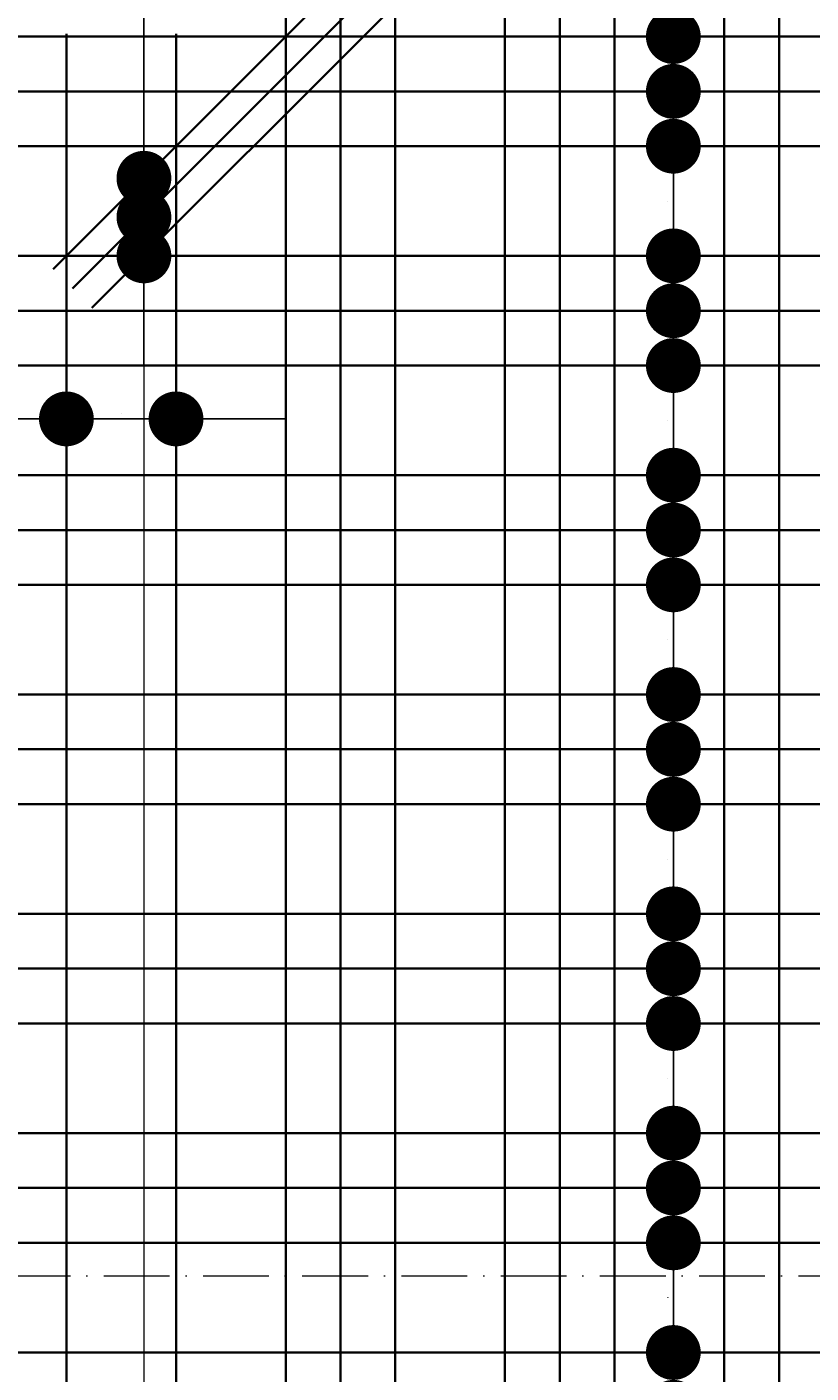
# Model space of a CAD drawing. Header units: millimetres. Extents: x 300938 to 312016, y 11971 to 20881.
# Tile 107 of 239: x 306784 to 306927, y 16326 to 16572. Entities that reach past the tile are written whole.
import ezdxf

# ---------------------------------------------------------------- set-up
doc = ezdxf.new("R2010")
doc.units = ezdxf.units.MM
doc.linetypes.add('ACAD_ISO10W100', pattern=[18, 12, -3, 0, -3])
for name, color, linetype, lineweight in [('konstrukcja wymiary', 1, 'Continuous', 13), ('osie', 5, 'ACAD_ISO10W100', 13), ('zbrojenie płyty', 141, 'Continuous', 35)]:
    doc.layers.add(name, color=color, linetype=linetype, lineweight=lineweight)
doc.styles.get("Standard").update_dxf_attribs({"font": 'romand.shx', "oblique": 10})
doc.dimstyles.new('kropki', dxfattribs={"dimtxt": 0.001, "dimasz": 10, "dimexe": 1.25, "dimexo": 0.625, "dimgap": 1, "dimtad": 1, "dimtxsty": 'Standard', "dimblk": 'DOT', "dimcen": 2.5, "dimadec": 0, "dimazin": 0, "dimtfac": 1, "dimtmove": 0, "dimatfit": 3, "dimfxl": 1, "dimfxlon": 1, "dimarcsym": 0})

# ---------------------------------------------------------------- blocks, each defined once
blk = doc.blocks.new('_Dot')
at = {"color": 0, "linetype": 'ByBlock', "lineweight": -2}
blk.add_line((-0.5, 0), (-1, 0), dxfattribs=at)
at = {"color": 0, "linetype": 'ByBlock', "const_width": 0.5}
blk.add_lwpolyline([(-0.25, 0, 1), (0.25, 0, 1)], format="xyb", close=True, dxfattribs=at)
blk = doc.blocks.new('*D1409')
at = {"layer": 'Defpoints', "color": 0, "transparency": 16777216}
for p in [(306890.94, 16320.22), (306901.66, 16320.22), (306890.94, 16310.22)]:
    blk.add_point(p, dxfattribs=at)
at = {"layer": 'konstrukcja wymiary', "color": 0, "lineweight": -2, "transparency": 16777216}
for p, q in [((306901.66, 16330.22), (306901.66, 16340.22)), ((306900.66, 16320.22), (306902.91, 16320.22)), ((306901.66, 16310.22), (306901.66, 16320.22)), ((306900.66, 16310.22), (306902.91, 16310.22)), ((306901.66, 16300.22), (306901.66, 16290.22))]:
    blk.add_line(p, q, dxfattribs=at)
at = {"layer": 'konstrukcja wymiary', "color": 0, "lineweight": -2, "transparency": 16777216, "xscale": 10, "yscale": 10, "zscale": 10}
for p, rotation in [((306901.66, 16320.22), 270), ((306901.66, 16310.22), 90)]:
    blk.add_blockref('_Dot', p, dxfattribs=dict(at, rotation=rotation))
at = {"layer": 'konstrukcja wymiary', "color": 0, "transparency": 16777216, "insert": (306900.66, 16315.22), "char_height": 0.001, "attachment_point": 5, "rotation": 90}
blk.add_mtext('10', dxfattribs=at)
blk = doc.blocks.new('*D1410')
at = {"layer": 'Defpoints', "color": 0, "transparency": 16777216}
for p in [(306890.94, 16330.22), (306901.66, 16330.22), (306890.94, 16320.22)]:
    blk.add_point(p, dxfattribs=at)
at = {"layer": 'konstrukcja wymiary', "color": 0, "lineweight": -2, "transparency": 16777216}
for p, q in [((306901.66, 16340.22), (306901.66, 16350.22)), ((306900.66, 16330.22), (306902.91, 16330.22)), ((306901.66, 16320.22), (306901.66, 16330.22)), ((306900.66, 16320.22), (306902.91, 16320.22)), ((306901.66, 16310.22), (306901.66, 16300.22))]:
    blk.add_line(p, q, dxfattribs=at)
at = {"layer": 'konstrukcja wymiary', "color": 0, "lineweight": -2, "transparency": 16777216, "xscale": 10, "yscale": 10, "zscale": 10}
for p, rotation in [((306901.66, 16330.22), 270), ((306901.66, 16320.22), 90)]:
    blk.add_blockref('_Dot', p, dxfattribs=dict(at, rotation=rotation))
at = {"layer": 'konstrukcja wymiary', "color": 0, "transparency": 16777216, "insert": (306900.66, 16325.22), "char_height": 0.001, "attachment_point": 5, "rotation": 90}
blk.add_mtext('10', dxfattribs=at)
blk = doc.blocks.new('*D1411')
at = {"layer": 'Defpoints', "color": 0, "transparency": 16777216}
for p in [(306890.94, 16350.22), (306901.66, 16350.22), (306890.94, 16330.22)]:
    blk.add_point(p, dxfattribs=at)
at = {"layer": 'konstrukcja wymiary', "color": 0, "lineweight": -2, "transparency": 16777216}
for p, q in [((306901.66, 16360.22), (306901.66, 16370.22)), ((306900.66, 16350.22), (306902.91, 16350.22)), ((306901.66, 16330.22), (306901.66, 16350.22)), ((306900.66, 16330.22), (306902.91, 16330.22)), ((306901.66, 16320.22), (306901.66, 16310.22))]:
    blk.add_line(p, q, dxfattribs=at)
at = {"layer": 'konstrukcja wymiary', "color": 0, "lineweight": -2, "transparency": 16777216, "xscale": 10, "yscale": 10, "zscale": 10}
for p, rotation in [((306901.66, 16350.22), 270), ((306901.66, 16330.22), 90)]:
    blk.add_blockref('_Dot', p, dxfattribs=dict(at, rotation=rotation))
at = {"layer": 'konstrukcja wymiary', "color": 0, "transparency": 16777216, "insert": (306900.66, 16340.22), "char_height": 0.001, "attachment_point": 5, "rotation": 90}
blk.add_mtext('20', dxfattribs=at)
blk = doc.blocks.new('*D1412')
at = {"layer": 'Defpoints', "color": 0, "transparency": 16777216}
for p in [(306890.94, 16360.22), (306901.66, 16360.22), (306890.94, 16350.22)]:
    blk.add_point(p, dxfattribs=at)
at = {"layer": 'konstrukcja wymiary', "color": 0, "lineweight": -2, "transparency": 16777216}
for p, q in [((306901.66, 16370.22), (306901.66, 16380.22)), ((306900.66, 16360.22), (306902.91, 16360.22)), ((306901.66, 16350.22), (306901.66, 16360.22)), ((306900.66, 16350.22), (306902.91, 16350.22)), ((306901.66, 16340.22), (306901.66, 16330.22))]:
    blk.add_line(p, q, dxfattribs=at)
at = {"layer": 'konstrukcja wymiary', "color": 0, "lineweight": -2, "transparency": 16777216, "xscale": 10, "yscale": 10, "zscale": 10}
for p, rotation in [((306901.66, 16360.22), 270), ((306901.66, 16350.22), 90)]:
    blk.add_blockref('_Dot', p, dxfattribs=dict(at, rotation=rotation))
at = {"layer": 'konstrukcja wymiary', "color": 0, "transparency": 16777216, "insert": (306900.66, 16355.22), "char_height": 0.001, "attachment_point": 5, "rotation": 90}
blk.add_mtext('10', dxfattribs=at)
blk = doc.blocks.new('*D1413')
at = {"layer": 'Defpoints', "color": 0, "transparency": 16777216}
for p in [(306890.94, 16370.22), (306901.66, 16370.22), (306890.94, 16360.22)]:
    blk.add_point(p, dxfattribs=at)
at = {"layer": 'konstrukcja wymiary', "color": 0, "lineweight": -2, "transparency": 16777216}
for p, q in [((306901.66, 16380.22), (306901.66, 16390.22)), ((306900.66, 16370.22), (306902.91, 16370.22)), ((306901.66, 16360.22), (306901.66, 16370.22)), ((306900.66, 16360.22), (306902.91, 16360.22)), ((306901.66, 16350.22), (306901.66, 16340.22))]:
    blk.add_line(p, q, dxfattribs=at)
at = {"layer": 'konstrukcja wymiary', "color": 0, "lineweight": -2, "transparency": 16777216, "xscale": 10, "yscale": 10, "zscale": 10}
for p, rotation in [((306901.66, 16370.22), 270), ((306901.66, 16360.22), 90)]:
    blk.add_blockref('_Dot', p, dxfattribs=dict(at, rotation=rotation))
at = {"layer": 'konstrukcja wymiary', "color": 0, "transparency": 16777216, "insert": (306900.66, 16365.22), "char_height": 0.001, "attachment_point": 5, "rotation": 90}
blk.add_mtext('10', dxfattribs=at)
blk = doc.blocks.new('*D1414')
at = {"layer": 'Defpoints', "color": 0, "transparency": 16777216}
for p in [(306890.94, 16390.22), (306901.66, 16390.22), (306890.94, 16370.22)]:
    blk.add_point(p, dxfattribs=at)
at = {"layer": 'konstrukcja wymiary', "color": 0, "lineweight": -2, "transparency": 16777216}
for p, q in [((306901.66, 16400.22), (306901.66, 16410.22)), ((306900.66, 16390.22), (306902.91, 16390.22)), ((306901.66, 16370.22), (306901.66, 16390.22)), ((306900.66, 16370.22), (306902.91, 16370.22)), ((306901.66, 16360.22), (306901.66, 16350.22))]:
    blk.add_line(p, q, dxfattribs=at)
at = {"layer": 'konstrukcja wymiary', "color": 0, "lineweight": -2, "transparency": 16777216, "xscale": 10, "yscale": 10, "zscale": 10}
for p, rotation in [((306901.66, 16390.22), 270), ((306901.66, 16370.22), 90)]:
    blk.add_blockref('_Dot', p, dxfattribs=dict(at, rotation=rotation))
at = {"layer": 'konstrukcja wymiary', "color": 0, "transparency": 16777216, "insert": (306900.66, 16380.22), "char_height": 0.001, "attachment_point": 5, "rotation": 90}
blk.add_mtext('20', dxfattribs=at)
blk = doc.blocks.new('*D1415')
at = {"layer": 'Defpoints', "color": 0, "transparency": 16777216}
for p in [(306890.94, 16400.22), (306901.66, 16400.22), (306890.94, 16390.22)]:
    blk.add_point(p, dxfattribs=at)
at = {"layer": 'konstrukcja wymiary', "color": 0, "lineweight": -2, "transparency": 16777216}
for p, q in [((306901.66, 16410.22), (306901.66, 16420.22)), ((306900.66, 16400.22), (306902.91, 16400.22)), ((306901.66, 16390.22), (306901.66, 16400.22)), ((306900.66, 16390.22), (306902.91, 16390.22)), ((306901.66, 16380.22), (306901.66, 16370.22))]:
    blk.add_line(p, q, dxfattribs=at)
at = {"layer": 'konstrukcja wymiary', "color": 0, "lineweight": -2, "transparency": 16777216, "xscale": 10, "yscale": 10, "zscale": 10}
for p, rotation in [((306901.66, 16400.22), 270), ((306901.66, 16390.22), 90)]:
    blk.add_blockref('_Dot', p, dxfattribs=dict(at, rotation=rotation))
at = {"layer": 'konstrukcja wymiary', "color": 0, "transparency": 16777216, "insert": (306900.66, 16395.22), "char_height": 0.001, "attachment_point": 5, "rotation": 90}
blk.add_mtext('10', dxfattribs=at)
blk = doc.blocks.new('*D1416')
at = {"layer": 'Defpoints', "color": 0, "transparency": 16777216}
for p in [(306890.94, 16410.22), (306901.66, 16410.22), (306890.94, 16400.22)]:
    blk.add_point(p, dxfattribs=at)
at = {"layer": 'konstrukcja wymiary', "color": 0, "lineweight": -2, "transparency": 16777216}
for p, q in [((306901.66, 16420.22), (306901.66, 16430.22)), ((306900.66, 16410.22), (306902.91, 16410.22)), ((306901.66, 16400.22), (306901.66, 16410.22)), ((306900.66, 16400.22), (306902.91, 16400.22)), ((306901.66, 16390.22), (306901.66, 16380.22))]:
    blk.add_line(p, q, dxfattribs=at)
at = {"layer": 'konstrukcja wymiary', "color": 0, "lineweight": -2, "transparency": 16777216, "xscale": 10, "yscale": 10, "zscale": 10}
for p, rotation in [((306901.66, 16410.22), 270), ((306901.66, 16400.22), 90)]:
    blk.add_blockref('_Dot', p, dxfattribs=dict(at, rotation=rotation))
at = {"layer": 'konstrukcja wymiary', "color": 0, "transparency": 16777216, "insert": (306900.66, 16405.22), "char_height": 0.001, "attachment_point": 5, "rotation": 90}
blk.add_mtext('10', dxfattribs=at)
blk = doc.blocks.new('*D1417')
at = {"layer": 'Defpoints', "color": 0, "transparency": 16777216}
for p in [(306890.94, 16430.22), (306901.66, 16430.22), (306890.94, 16410.22)]:
    blk.add_point(p, dxfattribs=at)
at = {"layer": 'konstrukcja wymiary', "color": 0, "lineweight": -2, "transparency": 16777216}
for p, q in [((306901.66, 16440.22), (306901.66, 16450.22)), ((306900.66, 16430.22), (306902.91, 16430.22)), ((306901.66, 16410.22), (306901.66, 16430.22)), ((306900.66, 16410.22), (306902.91, 16410.22)), ((306901.66, 16400.22), (306901.66, 16390.22))]:
    blk.add_line(p, q, dxfattribs=at)
at = {"layer": 'konstrukcja wymiary', "color": 0, "lineweight": -2, "transparency": 16777216, "xscale": 10, "yscale": 10, "zscale": 10}
for p, rotation in [((306901.66, 16430.22), 270), ((306901.66, 16410.22), 90)]:
    blk.add_blockref('_Dot', p, dxfattribs=dict(at, rotation=rotation))
at = {"layer": 'konstrukcja wymiary', "color": 0, "transparency": 16777216, "insert": (306900.66, 16420.22), "char_height": 0.001, "attachment_point": 5, "rotation": 90}
blk.add_mtext('20', dxfattribs=at)
blk = doc.blocks.new('*D1418')
at = {"layer": 'Defpoints', "color": 0, "transparency": 16777216}
for p in [(306890.94, 16440.22), (306901.66, 16440.22), (306890.94, 16430.22)]:
    blk.add_point(p, dxfattribs=at)
at = {"layer": 'konstrukcja wymiary', "color": 0, "lineweight": -2, "transparency": 16777216}
for p, q in [((306901.66, 16450.22), (306901.66, 16460.22)), ((306900.66, 16440.22), (306902.91, 16440.22)), ((306901.66, 16430.22), (306901.66, 16440.22)), ((306900.66, 16430.22), (306902.91, 16430.22)), ((306901.66, 16420.22), (306901.66, 16410.22))]:
    blk.add_line(p, q, dxfattribs=at)
at = {"layer": 'konstrukcja wymiary', "color": 0, "lineweight": -2, "transparency": 16777216, "xscale": 10, "yscale": 10, "zscale": 10}
for p, rotation in [((306901.66, 16440.22), 270), ((306901.66, 16430.22), 90)]:
    blk.add_blockref('_Dot', p, dxfattribs=dict(at, rotation=rotation))
at = {"layer": 'konstrukcja wymiary', "color": 0, "transparency": 16777216, "insert": (306900.66, 16435.22), "char_height": 0.001, "attachment_point": 5, "rotation": 90}
blk.add_mtext('10', dxfattribs=at)
blk = doc.blocks.new('*D1419')
at = {"layer": 'Defpoints', "color": 0, "transparency": 16777216}
for p in [(306890.94, 16450.22), (306901.66, 16450.22), (306890.94, 16440.22)]:
    blk.add_point(p, dxfattribs=at)
at = {"layer": 'konstrukcja wymiary', "color": 0, "lineweight": -2, "transparency": 16777216}
for p, q in [((306901.66, 16460.22), (306901.66, 16470.22)), ((306900.66, 16450.22), (306902.91, 16450.22)), ((306901.66, 16440.22), (306901.66, 16450.22)), ((306900.66, 16440.22), (306902.91, 16440.22)), ((306901.66, 16430.22), (306901.66, 16420.22))]:
    blk.add_line(p, q, dxfattribs=at)
at = {"layer": 'konstrukcja wymiary', "color": 0, "lineweight": -2, "transparency": 16777216, "xscale": 10, "yscale": 10, "zscale": 10}
for p, rotation in [((306901.66, 16450.22), 270), ((306901.66, 16440.22), 90)]:
    blk.add_blockref('_Dot', p, dxfattribs=dict(at, rotation=rotation))
at = {"layer": 'konstrukcja wymiary', "color": 0, "transparency": 16777216, "insert": (306900.66, 16445.22), "char_height": 0.001, "attachment_point": 5, "rotation": 90}
blk.add_mtext('10', dxfattribs=at)
blk = doc.blocks.new('*D1420')
at = {"layer": 'Defpoints', "color": 0, "transparency": 16777216}
for p in [(306890.94, 16470.22), (306901.66, 16470.22), (306890.94, 16450.22)]:
    blk.add_point(p, dxfattribs=at)
at = {"layer": 'konstrukcja wymiary', "color": 0, "lineweight": -2, "transparency": 16777216}
for p, q in [((306901.66, 16480.22), (306901.66, 16490.22)), ((306900.66, 16470.22), (306902.91, 16470.22)), ((306901.66, 16450.22), (306901.66, 16470.22)), ((306900.66, 16450.22), (306902.91, 16450.22)), ((306901.66, 16440.22), (306901.66, 16430.22))]:
    blk.add_line(p, q, dxfattribs=at)
at = {"layer": 'konstrukcja wymiary', "color": 0, "lineweight": -2, "transparency": 16777216, "xscale": 10, "yscale": 10, "zscale": 10}
for p, rotation in [((306901.66, 16470.22), 270), ((306901.66, 16450.22), 90)]:
    blk.add_blockref('_Dot', p, dxfattribs=dict(at, rotation=rotation))
at = {"layer": 'konstrukcja wymiary', "color": 0, "transparency": 16777216, "insert": (306900.66, 16460.22), "char_height": 0.001, "attachment_point": 5, "rotation": 90}
blk.add_mtext('20', dxfattribs=at)
blk = doc.blocks.new('*D1421')
at = {"layer": 'Defpoints', "color": 0, "transparency": 16777216}
for p in [(306890.94, 16480.22), (306901.66, 16480.22), (306890.94, 16470.22)]:
    blk.add_point(p, dxfattribs=at)
at = {"layer": 'konstrukcja wymiary', "color": 0, "lineweight": -2, "transparency": 16777216}
for p, q in [((306901.66, 16490.22), (306901.66, 16500.22)), ((306900.66, 16480.22), (306902.91, 16480.22)), ((306901.66, 16470.22), (306901.66, 16480.22)), ((306900.66, 16470.22), (306902.91, 16470.22)), ((306901.66, 16460.22), (306901.66, 16450.22))]:
    blk.add_line(p, q, dxfattribs=at)
at = {"layer": 'konstrukcja wymiary', "color": 0, "lineweight": -2, "transparency": 16777216, "xscale": 10, "yscale": 10, "zscale": 10}
for p, rotation in [((306901.66, 16480.22), 270), ((306901.66, 16470.22), 90)]:
    blk.add_blockref('_Dot', p, dxfattribs=dict(at, rotation=rotation))
at = {"layer": 'konstrukcja wymiary', "color": 0, "transparency": 16777216, "insert": (306900.66, 16475.22), "char_height": 0.001, "attachment_point": 5, "rotation": 90}
blk.add_mtext('10', dxfattribs=at)
blk = doc.blocks.new('*D1422')
at = {"layer": 'Defpoints', "color": 0, "transparency": 16777216}
for p in [(306890.94, 16490.22), (306901.66, 16490.22), (306890.94, 16480.22)]:
    blk.add_point(p, dxfattribs=at)
at = {"layer": 'konstrukcja wymiary', "color": 0, "lineweight": -2, "transparency": 16777216}
for p, q in [((306901.66, 16500.22), (306901.66, 16510.22)), ((306900.66, 16490.22), (306902.91, 16490.22)), ((306901.66, 16480.22), (306901.66, 16490.22)), ((306900.66, 16480.22), (306902.91, 16480.22)), ((306901.66, 16470.22), (306901.66, 16460.22))]:
    blk.add_line(p, q, dxfattribs=at)
at = {"layer": 'konstrukcja wymiary', "color": 0, "lineweight": -2, "transparency": 16777216, "xscale": 10, "yscale": 10, "zscale": 10}
for p, rotation in [((306901.66, 16490.22), 270), ((306901.66, 16480.22), 90)]:
    blk.add_blockref('_Dot', p, dxfattribs=dict(at, rotation=rotation))
at = {"layer": 'konstrukcja wymiary', "color": 0, "transparency": 16777216, "insert": (306900.66, 16485.22), "char_height": 0.001, "attachment_point": 5, "rotation": 90}
blk.add_mtext('10', dxfattribs=at)
blk = doc.blocks.new('*D1423')
at = {"layer": 'Defpoints', "color": 0, "transparency": 16777216}
for p in [(306890.94, 16510.22), (306901.66, 16510.22), (306890.94, 16490.22)]:
    blk.add_point(p, dxfattribs=at)
at = {"layer": 'konstrukcja wymiary', "color": 0, "lineweight": -2, "transparency": 16777216}
for p, q in [((306901.66, 16520.22), (306901.66, 16530.22)), ((306900.66, 16510.22), (306902.91, 16510.22)), ((306901.66, 16490.22), (306901.66, 16510.22)), ((306900.66, 16490.22), (306902.91, 16490.22)), ((306901.66, 16480.22), (306901.66, 16470.22))]:
    blk.add_line(p, q, dxfattribs=at)
at = {"layer": 'konstrukcja wymiary', "color": 0, "lineweight": -2, "transparency": 16777216, "xscale": 10, "yscale": 10, "zscale": 10}
for p, rotation in [((306901.66, 16510.22), 270), ((306901.66, 16490.22), 90)]:
    blk.add_blockref('_Dot', p, dxfattribs=dict(at, rotation=rotation))
at = {"layer": 'konstrukcja wymiary', "color": 0, "transparency": 16777216, "insert": (306900.66, 16500.22), "char_height": 0.001, "attachment_point": 5, "rotation": 90}
blk.add_mtext('20', dxfattribs=at)
blk = doc.blocks.new('*D1424')
at = {"layer": 'Defpoints', "color": 0, "transparency": 16777216}
for p in [(306890.94, 16520.22), (306901.66, 16520.22), (306890.94, 16510.22)]:
    blk.add_point(p, dxfattribs=at)
at = {"layer": 'konstrukcja wymiary', "color": 0, "lineweight": -2, "transparency": 16777216}
for p, q in [((306901.66, 16530.22), (306901.66, 16540.22)), ((306900.66, 16520.22), (306902.91, 16520.22)), ((306901.66, 16510.22), (306901.66, 16520.22)), ((306900.66, 16510.22), (306902.91, 16510.22)), ((306901.66, 16500.22), (306901.66, 16490.22))]:
    blk.add_line(p, q, dxfattribs=at)
at = {"layer": 'konstrukcja wymiary', "color": 0, "lineweight": -2, "transparency": 16777216, "xscale": 10, "yscale": 10, "zscale": 10}
for p, rotation in [((306901.66, 16520.22), 270), ((306901.66, 16510.22), 90)]:
    blk.add_blockref('_Dot', p, dxfattribs=dict(at, rotation=rotation))
at = {"layer": 'konstrukcja wymiary', "color": 0, "transparency": 16777216, "insert": (306900.66, 16515.22), "char_height": 0.001, "attachment_point": 5, "rotation": 90}
blk.add_mtext('10', dxfattribs=at)
blk = doc.blocks.new('*D1425')
at = {"layer": 'Defpoints', "color": 0, "transparency": 16777216}
for p in [(306890.94, 16530.22), (306901.66, 16530.22), (306890.94, 16520.22)]:
    blk.add_point(p, dxfattribs=at)
at = {"layer": 'konstrukcja wymiary', "color": 0, "lineweight": -2, "transparency": 16777216}
for p, q in [((306901.66, 16540.22), (306901.66, 16550.22)), ((306900.66, 16530.22), (306902.91, 16530.22)), ((306901.66, 16520.22), (306901.66, 16530.22)), ((306900.66, 16520.22), (306902.91, 16520.22)), ((306901.66, 16510.22), (306901.66, 16500.22))]:
    blk.add_line(p, q, dxfattribs=at)
at = {"layer": 'konstrukcja wymiary', "color": 0, "lineweight": -2, "transparency": 16777216, "xscale": 10, "yscale": 10, "zscale": 10}
for p, rotation in [((306901.66, 16530.22), 270), ((306901.66, 16520.22), 90)]:
    blk.add_blockref('_Dot', p, dxfattribs=dict(at, rotation=rotation))
at = {"layer": 'konstrukcja wymiary', "color": 0, "transparency": 16777216, "insert": (306900.66, 16525.22), "char_height": 0.001, "attachment_point": 5, "rotation": 90}
blk.add_mtext('10', dxfattribs=at)
blk = doc.blocks.new('*D1426')
at = {"layer": 'Defpoints', "color": 0, "transparency": 16777216}
for p in [(306890.94, 16550.22), (306901.66, 16550.22), (306890.94, 16530.22)]:
    blk.add_point(p, dxfattribs=at)
at = {"layer": 'konstrukcja wymiary', "color": 0, "lineweight": -2, "transparency": 16777216}
for p, q in [((306901.66, 16560.22), (306901.66, 16570.22)), ((306900.66, 16550.22), (306902.91, 16550.22)), ((306901.66, 16530.22), (306901.66, 16550.22)), ((306900.66, 16530.22), (306902.91, 16530.22)), ((306901.66, 16520.22), (306901.66, 16510.22))]:
    blk.add_line(p, q, dxfattribs=at)
at = {"layer": 'konstrukcja wymiary', "color": 0, "lineweight": -2, "transparency": 16777216, "xscale": 10, "yscale": 10, "zscale": 10}
for p, rotation in [((306901.66, 16550.22), 270), ((306901.66, 16530.22), 90)]:
    blk.add_blockref('_Dot', p, dxfattribs=dict(at, rotation=rotation))
at = {"layer": 'konstrukcja wymiary', "color": 0, "transparency": 16777216, "insert": (306900.66, 16540.22), "char_height": 0.001, "attachment_point": 5, "rotation": 90}
blk.add_mtext('20', dxfattribs=at)
blk = doc.blocks.new('*D1427')
at = {"layer": 'Defpoints', "color": 0, "transparency": 16777216}
for p in [(306890.94, 16560.22), (306901.66, 16560.22), (306890.94, 16550.22)]:
    blk.add_point(p, dxfattribs=at)
at = {"layer": 'konstrukcja wymiary', "color": 0, "lineweight": -2, "transparency": 16777216}
for p, q in [((306901.66, 16570.22), (306901.66, 16580.22)), ((306900.66, 16560.22), (306902.91, 16560.22)), ((306901.66, 16550.22), (306901.66, 16560.22)), ((306900.66, 16550.22), (306902.91, 16550.22)), ((306901.66, 16540.22), (306901.66, 16530.22))]:
    blk.add_line(p, q, dxfattribs=at)
at = {"layer": 'konstrukcja wymiary', "color": 0, "lineweight": -2, "transparency": 16777216, "xscale": 10, "yscale": 10, "zscale": 10}
for p, rotation in [((306901.66, 16560.22), 270), ((306901.66, 16550.22), 90)]:
    blk.add_blockref('_Dot', p, dxfattribs=dict(at, rotation=rotation))
at = {"layer": 'konstrukcja wymiary', "color": 0, "transparency": 16777216, "insert": (306900.66, 16555.22), "char_height": 0.001, "attachment_point": 5, "rotation": 90}
blk.add_mtext('10', dxfattribs=at)
blk = doc.blocks.new('*D1428')
at = {"layer": 'Defpoints', "color": 0, "transparency": 16777216}
for p in [(306890.94, 16570.22), (306901.66, 16570.22), (306890.94, 16560.22)]:
    blk.add_point(p, dxfattribs=at)
at = {"layer": 'konstrukcja wymiary', "color": 0, "lineweight": -2, "transparency": 16777216}
for p, q in [((306901.66, 16580.22), (306901.66, 16590.22)), ((306900.66, 16570.22), (306902.91, 16570.22)), ((306901.66, 16560.22), (306901.66, 16570.22)), ((306900.66, 16560.22), (306902.91, 16560.22)), ((306901.66, 16550.22), (306901.66, 16540.22))]:
    blk.add_line(p, q, dxfattribs=at)
at = {"layer": 'konstrukcja wymiary', "color": 0, "lineweight": -2, "transparency": 16777216, "xscale": 10, "yscale": 10, "zscale": 10}
for p, rotation in [((306901.66, 16570.22), 270), ((306901.66, 16560.22), 90)]:
    blk.add_blockref('_Dot', p, dxfattribs=dict(at, rotation=rotation))
at = {"layer": 'konstrukcja wymiary', "color": 0, "transparency": 16777216, "insert": (306900.66, 16565.22), "char_height": 0.001, "attachment_point": 5, "rotation": 90}
blk.add_mtext('10', dxfattribs=at)
blk = doc.blocks.new('*D1429')
at = {"layer": 'Defpoints', "color": 0, "transparency": 16777216}
for p in [(306890.94, 16585.77), (306901.66, 16585.77), (306890.94, 16570.22)]:
    blk.add_point(p, dxfattribs=at)
at = {"layer": 'konstrukcja wymiary', "color": 0, "lineweight": -2, "transparency": 16777216}
for p, q in [((306901.66, 16595.77), (306901.66, 16605.77)), ((306900.66, 16585.77), (306902.91, 16585.77)), ((306901.66, 16570.22), (306901.66, 16585.77)), ((306900.66, 16570.22), (306902.91, 16570.22)), ((306901.66, 16560.22), (306901.66, 16550.22))]:
    blk.add_line(p, q, dxfattribs=at)
at = {"layer": 'konstrukcja wymiary', "color": 0, "lineweight": -2, "transparency": 16777216, "xscale": 10, "yscale": 10, "zscale": 10}
for p, rotation in [((306901.66, 16585.77), 270), ((306901.66, 16570.22), 90)]:
    blk.add_blockref('_Dot', p, dxfattribs=dict(at, rotation=rotation))
at = {"layer": 'konstrukcja wymiary', "color": 0, "transparency": 16777216, "insert": (306900.66, 16578), "char_height": 0.001, "attachment_point": 5, "rotation": 90}
blk.add_mtext('15,54', dxfattribs=at)
blk = doc.blocks.new('*D1430')
at = {"layer": 'Defpoints', "color": 0, "transparency": 16777216}
for p in [(306890.94, 16601.72), (306901.66, 16601.72), (306890.94, 16585.77)]:
    blk.add_point(p, dxfattribs=at)
at = {"layer": 'konstrukcja wymiary', "color": 0, "lineweight": -2, "transparency": 16777216}
for p, q in [((306901.66, 16611.72), (306901.66, 16621.72)), ((306900.66, 16601.72), (306902.91, 16601.72)), ((306901.66, 16585.77), (306901.66, 16601.72)), ((306900.66, 16585.77), (306902.91, 16585.77)), ((306901.66, 16575.77), (306901.66, 16565.77))]:
    blk.add_line(p, q, dxfattribs=at)
at = {"layer": 'konstrukcja wymiary', "color": 0, "lineweight": -2, "transparency": 16777216, "xscale": 10, "yscale": 10, "zscale": 10}
for p, rotation in [((306901.66, 16601.72), 270), ((306901.66, 16585.77), 90)]:
    blk.add_blockref('_Dot', p, dxfattribs=dict(at, rotation=rotation))
at = {"layer": 'konstrukcja wymiary', "color": 0, "transparency": 16777216, "insert": (306900.66, 16593.75), "char_height": 0.001, "attachment_point": 5, "rotation": 90}
blk.add_mtext('15,96', dxfattribs=at)
blk = doc.blocks.new('*D1580')
at = {"layer": 'Defpoints', "color": 0, "transparency": 16777216}
for p in [(306750.94, 16510.22), (306770.94, 16510.22), (306770.94, 16500.49)]:
    blk.add_point(p, dxfattribs=at)
at = {"layer": 'konstrukcja wymiary', "color": 0, "lineweight": -2, "transparency": 16777216}
for p, q in [((306740.94, 16500.49), (306730.94, 16500.49)), ((306750.94, 16501.49), (306750.94, 16499.24)), ((306750.94, 16500.49), (306770.94, 16500.49)), ((306770.94, 16501.49), (306770.94, 16499.24)), ((306780.94, 16500.49), (306790.94, 16500.49))]:
    blk.add_line(p, q, dxfattribs=at)
at = {"layer": 'konstrukcja wymiary', "color": 0, "lineweight": -2, "transparency": 16777216, "xscale": 10, "yscale": 10, "zscale": 10}
blk.add_blockref('_Dot', (306750.94, 16500.49), dxfattribs=at)
at = {"layer": 'konstrukcja wymiary', "color": 0, "lineweight": -2, "transparency": 16777216, "xscale": 10, "yscale": 10, "zscale": 10, "rotation": 180}
blk.add_blockref('_Dot', (306770.94, 16500.49), dxfattribs=at)
at = {"layer": 'konstrukcja wymiary', "color": 0, "transparency": 16777216, "insert": (306760.94, 16501.49), "char_height": 0.001, "attachment_point": 5}
blk.add_mtext('20', dxfattribs=at)
blk = doc.blocks.new('*D1581')
at = {"layer": 'Defpoints', "color": 0, "transparency": 16777216}
for p in [(306770.94, 16510.22), (306790.94, 16510.22), (306790.94, 16500.49)]:
    blk.add_point(p, dxfattribs=at)
at = {"layer": 'konstrukcja wymiary', "color": 0, "lineweight": -2, "transparency": 16777216}
for p, q in [((306760.94, 16500.49), (306750.94, 16500.49)), ((306770.94, 16501.49), (306770.94, 16499.24)), ((306770.94, 16500.49), (306790.94, 16500.49)), ((306790.94, 16501.49), (306790.94, 16499.24)), ((306800.94, 16500.49), (306810.94, 16500.49))]:
    blk.add_line(p, q, dxfattribs=at)
at = {"layer": 'konstrukcja wymiary', "color": 0, "lineweight": -2, "transparency": 16777216, "xscale": 10, "yscale": 10, "zscale": 10}
blk.add_blockref('_Dot', (306770.94, 16500.49), dxfattribs=at)
at = {"layer": 'konstrukcja wymiary', "color": 0, "lineweight": -2, "transparency": 16777216, "xscale": 10, "yscale": 10, "zscale": 10, "rotation": 180}
blk.add_blockref('_Dot', (306790.94, 16500.49), dxfattribs=at)
at = {"layer": 'konstrukcja wymiary', "color": 0, "transparency": 16777216, "insert": (306780.94, 16501.49), "char_height": 0.001, "attachment_point": 5}
blk.add_mtext('20', dxfattribs=at)
blk = doc.blocks.new('*D1582')
at = {"layer": 'Defpoints', "color": 0, "transparency": 16777216}
for p in [(306790.94, 16510.22), (306810.94, 16510.22), (306810.94, 16500.49)]:
    blk.add_point(p, dxfattribs=at)
at = {"layer": 'konstrukcja wymiary', "color": 0, "lineweight": -2, "transparency": 16777216}
for p, q in [((306780.94, 16500.49), (306770.94, 16500.49)), ((306790.94, 16501.49), (306790.94, 16499.24)), ((306790.94, 16500.49), (306810.94, 16500.49)), ((306810.94, 16501.49), (306810.94, 16499.24)), ((306820.94, 16500.49), (306830.94, 16500.49))]:
    blk.add_line(p, q, dxfattribs=at)
at = {"layer": 'konstrukcja wymiary', "color": 0, "lineweight": -2, "transparency": 16777216, "xscale": 10, "yscale": 10, "zscale": 10}
blk.add_blockref('_Dot', (306790.94, 16500.49), dxfattribs=at)
at = {"layer": 'konstrukcja wymiary', "color": 0, "lineweight": -2, "transparency": 16777216, "xscale": 10, "yscale": 10, "zscale": 10, "rotation": 180}
blk.add_blockref('_Dot', (306810.94, 16500.49), dxfattribs=at)
at = {"layer": 'konstrukcja wymiary', "color": 0, "transparency": 16777216, "insert": (306800.94, 16501.49), "char_height": 0.001, "attachment_point": 5}
blk.add_mtext('20', dxfattribs=at)
blk = doc.blocks.new('*D2051')
at = {"layer": 'Defpoints', "color": 0, "transparency": 16777216}
for p in [(306805.08, 16642.08), (306805.08, 16530.22), (306805.08, 16530.22)]:
    blk.add_point(p, dxfattribs=at)
at = {"layer": 'konstrukcja wymiary', "color": 0, "lineweight": -2, "transparency": 16777216}
for p, q in [((306805.08, 16642.08), (306806.33, 16642.08)), ((306805.08, 16632.08), (306805.08, 16540.22)), ((306805.08, 16530.22), (306806.33, 16530.22))]:
    blk.add_line(p, q, dxfattribs=at)
at = {"layer": 'konstrukcja wymiary', "color": 0, "lineweight": -2, "transparency": 16777216, "xscale": 10, "yscale": 10, "zscale": 10}
for p, rotation in [((306805.08, 16642.08), 90), ((306805.08, 16530.22), 270)]:
    blk.add_blockref('_Dot', p, dxfattribs=dict(at, rotation=rotation))
at = {"layer": 'konstrukcja wymiary', "color": 0, "transparency": 16777216, "insert": (306804.08, 16586.15), "char_height": 0.001, "attachment_point": 5, "rotation": 90}
blk.add_mtext('111,86', dxfattribs=at)
blk = doc.blocks.new('*D2052')
at = {"layer": 'Defpoints', "color": 0, "transparency": 16777216}
for p in [(306805.08, 16537.29), (306805.08, 16537.29), (306805.08, 16530.22)]:
    blk.add_point(p, dxfattribs=at)
at = {"layer": 'konstrukcja wymiary', "color": 0, "lineweight": -2, "transparency": 16777216}
for p, q in [((306805.08, 16547.29), (306805.08, 16557.29)), ((306805.08, 16537.29), (306806.33, 16537.29)), ((306805.08, 16530.22), (306805.08, 16537.29)), ((306805.08, 16530.22), (306806.33, 16530.22)), ((306805.08, 16520.22), (306805.08, 16510.22))]:
    blk.add_line(p, q, dxfattribs=at)
at = {"layer": 'konstrukcja wymiary', "color": 0, "lineweight": -2, "transparency": 16777216, "xscale": 10, "yscale": 10, "zscale": 10}
for p, rotation in [((306805.08, 16537.29), 270), ((306805.08, 16530.22), 90)]:
    blk.add_blockref('_Dot', p, dxfattribs=dict(at, rotation=rotation))
at = {"layer": 'konstrukcja wymiary', "color": 0, "transparency": 16777216, "insert": (306804.08, 16533.76), "char_height": 0.001, "attachment_point": 5, "rotation": 90}
blk.add_mtext('7,07', dxfattribs=at)
blk = doc.blocks.new('*D2053')
at = {"layer": 'Defpoints', "color": 0, "transparency": 16777216}
for p in [(306805.08, 16544.37), (306805.08, 16544.37), (306805.08, 16537.29)]:
    blk.add_point(p, dxfattribs=at)
at = {"layer": 'konstrukcja wymiary', "color": 0, "lineweight": -2, "transparency": 16777216}
for p, q in [((306805.08, 16554.37), (306805.08, 16564.37)), ((306805.08, 16544.37), (306806.33, 16544.37)), ((306805.08, 16537.29), (306805.08, 16544.37)), ((306805.08, 16537.29), (306806.33, 16537.29)), ((306805.08, 16527.29), (306805.08, 16517.29))]:
    blk.add_line(p, q, dxfattribs=at)
at = {"layer": 'konstrukcja wymiary', "color": 0, "lineweight": -2, "transparency": 16777216, "xscale": 10, "yscale": 10, "zscale": 10}
for p, rotation in [((306805.08, 16544.37), 270), ((306805.08, 16537.29), 90)]:
    blk.add_blockref('_Dot', p, dxfattribs=dict(at, rotation=rotation))
at = {"layer": 'konstrukcja wymiary', "color": 0, "transparency": 16777216, "insert": (306804.08, 16540.83), "char_height": 0.001, "attachment_point": 5, "rotation": 90}
blk.add_mtext('7,07', dxfattribs=at)

msp = doc.modelspace()

# ---------------------------------------------------------------- linework, layer by layer
at = {"layer": 'konstrukcja wymiary'}
msp.add_line((306805.082, 16522.724), (306805.082, 16241.066), dxfattribs=at)
at = {"layer": 'osie'}
msp.add_line((306435.771, 16344.224), (308440.491, 16344.224), dxfattribs=at)
at = {"layer": 'zbrojenie płyty'}
for p, q in [((306830.94, 16274.724), (306830.94, 16928.724)), ((306840.94, 16274.724), (306840.94, 16928.724)), ((306850.94, 16274.724), (306850.94, 16928.724)), ((306870.94, 16274.724), (306870.94, 16928.724)), ((306880.94, 16274.724), (306880.94, 16928.724)), ((306890.94, 16274.724), (306890.94, 16928.724)), ((306910.94, 16274.724), (306910.94, 16928.724)), ((306920.94, 16274.724), (306920.94, 16928.724)), ((306788.513, 16527.797), (306873.366, 16612.65)), ((306792.049, 16524.262), (306876.902, 16609.115)), ((306795.584, 16520.726), (306880.437, 16605.579)), ((306640.94, 16570.224), (307279.94, 16570.224)), ((306790.94, 16274.724), (306790.94, 16570.724)), ((306810.94, 16274.724), (306810.94, 16570.724)), ((306640.94, 16560.224), (307279.94, 16560.224)), ((306640.94, 16550.224), (307279.94, 16550.224)), ((306640.94, 16530.224), (307279.94, 16530.224)), ((306640.94, 16520.224), (307279.94, 16520.224)), ((306640.94, 16510.224), (307279.94, 16510.224)), ((306640.94, 16490.224), (307279.94, 16490.224)), ((306640.94, 16480.224), (307279.94, 16480.224)), ((306640.94, 16470.224), (307279.94, 16470.224)), ((306640.94, 16450.224), (307279.94, 16450.224)), ((306640.94, 16440.224), (307279.94, 16440.224)), ((306640.94, 16430.224), (307279.94, 16430.224)), ((306640.94, 16410.224), (307279.94, 16410.224)), ((306640.94, 16400.224), (307279.94, 16400.224)), ((306640.94, 16390.224), (307279.94, 16390.224)), ((306640.94, 16370.224), (307279.94, 16370.224)), ((306640.94, 16360.224), (307279.94, 16360.224)), ((306640.94, 16350.224), (307279.94, 16350.224)), ((306640.94, 16330.224), (307279.94, 16330.224))]:
    msp.add_line(p, q, dxfattribs=at)

# ---------------------------------------------------------------- dimensions: what is measured, and where the dimension line sits
at = {"layer": 'konstrukcja wymiary'}
for base, p1, p2, picture, middle in [((306805.082, 16530.224), (306805.082, 16642.082), (306805.082, 16530.224), '*D2051', (306804.081, 16586.153)), ((306901.661, 16601.724), (306890.94, 16585.768), (306890.94, 16601.724), '*D1430', (306900.66, 16593.746)), ((306901.661, 16585.768), (306890.94, 16570.224), (306890.94, 16585.768), '*D1429', (306900.66, 16577.996)), ((306901.661, 16570.224), (306890.94, 16560.224), (306890.94, 16570.224), '*D1428', (306900.66, 16565.224)), ((306901.661, 16560.224), (306890.94, 16550.224), (306890.94, 16560.224), '*D1427', (306900.66, 16555.224)), ((306901.661, 16550.224), (306890.94, 16530.224), (306890.94, 16550.224), '*D1426', (306900.66, 16540.224)), ((306805.082, 16544.366), (306805.082, 16537.295), (306805.082, 16544.366), '*D2053', (306804.081, 16540.83)), ((306805.082, 16537.295), (306805.082, 16530.224), (306805.082, 16537.295), '*D2052', (306804.081, 16533.759)), ((306901.661, 16530.224), (306890.94, 16520.224), (306890.94, 16530.224), '*D1425', (306900.66, 16525.224)), ((306901.661, 16520.224), (306890.94, 16510.224), (306890.94, 16520.224), '*D1424', (306900.66, 16515.224)), ((306901.661, 16510.224), (306890.94, 16490.224), (306890.94, 16510.224), '*D1423', (306900.66, 16500.224)), ((306901.661, 16490.224), (306890.94, 16480.224), (306890.94, 16490.224), '*D1422', (306900.66, 16485.224)), ((306901.661, 16480.224), (306890.94, 16470.224), (306890.94, 16480.224), '*D1421', (306900.66, 16475.224)), ((306901.661, 16470.224), (306890.94, 16450.224), (306890.94, 16470.224), '*D1420', (306900.66, 16460.224)), ((306901.661, 16450.224), (306890.94, 16440.224), (306890.94, 16450.224), '*D1419', (306900.66, 16445.224)), ((306901.661, 16440.224), (306890.94, 16430.224), (306890.94, 16440.224), '*D1418', (306900.66, 16435.224)), ((306901.661, 16430.224), (306890.94, 16410.224), (306890.94, 16430.224), '*D1417', (306900.66, 16420.224)), ((306901.661, 16410.224), (306890.94, 16400.224), (306890.94, 16410.224), '*D1416', (306900.66, 16405.224)), ((306901.661, 16400.224), (306890.94, 16390.224), (306890.94, 16400.224), '*D1415', (306900.66, 16395.224)), ((306901.661, 16390.224), (306890.94, 16370.224), (306890.94, 16390.224), '*D1414', (306900.66, 16380.224)), ((306901.661, 16370.224), (306890.94, 16360.224), (306890.94, 16370.224), '*D1413', (306900.66, 16365.224)), ((306901.661, 16360.224), (306890.94, 16350.224), (306890.94, 16360.224), '*D1412', (306900.66, 16355.224)), ((306901.661, 16350.224), (306890.94, 16330.224), (306890.94, 16350.224), '*D1411', (306900.66, 16340.224)), ((306901.661, 16330.224), (306890.94, 16320.224), (306890.94, 16330.224), '*D1410', (306900.66, 16325.224))]:
    dim = msp.add_linear_dim(base=base, p1=p1, p2=p2, angle=90, dimstyle='kropki', override={"dimtmove": 1}, dxfattribs=at)
    dim.commit()
    dim.dimension.update_dxf_attribs({"geometry": picture, "text_midpoint": middle})
for base, p1, p2, picture, middle in [((306770.94, 16500.491), (306750.94, 16510.224), (306770.94, 16510.224), '*D1580', (306760.94, 16501.492)), ((306790.94, 16500.491), (306770.94, 16510.224), (306790.94, 16510.224), '*D1581', (306780.94, 16501.492)), ((306810.94, 16500.491), (306790.94, 16510.224), (306810.94, 16510.224), '*D1582', (306800.94, 16501.492))]:
    dim = msp.add_linear_dim(base=base, p1=p1, p2=p2, dimstyle='kropki', override={"dimtmove": 1}, dxfattribs=at)
    dim.commit()
    dim.dimension.update_dxf_attribs({"geometry": picture, "text_midpoint": middle})
dim = msp.add_linear_dim(base=(306901.661, 16320.224), p1=(306890.94, 16310.224), p2=(306890.94, 16320.224), angle=90, dimstyle='kropki', dxfattribs=at)
dim.commit()
dim.dimension.update_dxf_attribs({"geometry": '*D1409', "text_midpoint": (306900.66, 16315.224)})

doc.saveas('drawing.dxf')
